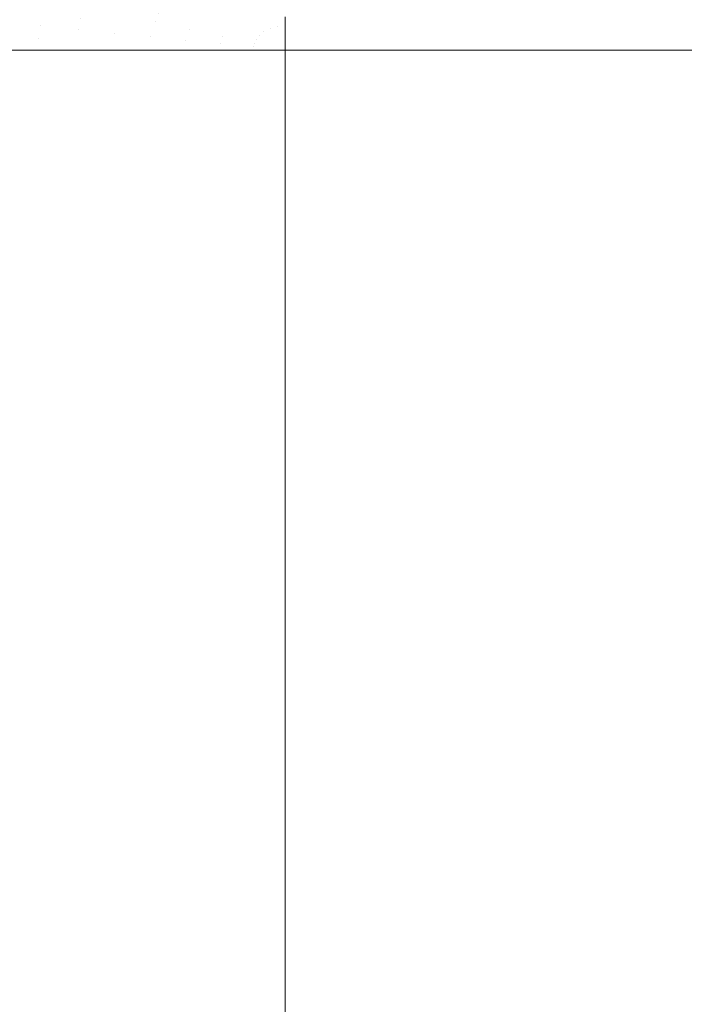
# Model space of a CAD drawing. Header units: centimetres. Extents: x -35.1 to 36.2, y 3.4 to 5.2.
# Tile 54 of 256: x -34.9876 to -34.9005, y 4.9752 to 5.1042. Entities that reach past the tile are written whole.
import ezdxf

# ---------------------------------------------------------------- set-up
doc = ezdxf.new("R2010")
doc.units = ezdxf.units.CM
doc.header["$LTSCALE"] = 2.54
doc.layers.add('Lucido design-1', color=7, linetype='Continuous')

# ---------------------------------------------------------------- blocks, each defined once
blk = doc.blocks.new('Gruppo-4-1')
at = {"color": 7, "linetype": 'Continuous', "lineweight": 9}
for points, invisible_edges in [([(-34.96981, 5.10393, -1872.2164), (-34.96873, 5.10603, -1872.2164), (-34.973, 5.10759, -1872.21694), (-34.97378, 5.10624, -1872.21694)], 15), ([(-34.96327, 5.1061, -1872.216), (-34.95966, 5.10408, -1872.21572), (-34.95844, 5.10507, -1872.21572), (-34.9614, 5.1076, -1872.216)], 15), ([(-34.9614, 5.1076, -1873.01503), (-34.95844, 5.10507, -1873.01531), (-34.95966, 5.10408, -1873.01531), (-34.96327, 5.1061, -1873.01503)], 15), ([(-34.98943, 5.10594, -1872.21951), (-34.98989, 5.10393, -1872.21951), (-34.98485, 5.10342, -1872.21849), (-34.98445, 5.10517, -1872.21849)], 15), ([(-34.98445, 5.10517, -1873.01254), (-34.98485, 5.10342, -1873.01254), (-34.98989, 5.10393, -1873.01151), (-34.98943, 5.10594, -1873.01151)], 15), ([(-34.97508, 5.10245, -1872.21694), (-34.97438, 5.10492, -1872.21694), (-34.97905, 5.10594, -1872.21763), (-34.97957, 5.1044, -1872.21763)], 15), ([(-34.97957, 5.1044, -1873.0134), (-34.97905, 5.10594, -1873.0134), (-34.97438, 5.10492, -1873.01409), (-34.97508, 5.10245, -1873.01409)], 15), ([(-34.97378, 5.10624, -1872.21694), (-34.97438, 5.10492, -1872.21694), (-34.96981, 5.10393, -1872.2164)], 11), ([(-34.97378, 5.10624, -1873.01409), (-34.96935, 5.10497, -1873.01463), (-34.96981, 5.10393, -1873.01463), (-34.97438, 5.10492, -1873.01409)], 15), ([(-34.96456, 5.10451, -1872.216), (-34.96873, 5.10603, -1872.2164), (-34.96981, 5.10393, -1872.2164), (-34.96537, 5.10296, -1872.216)], 15), ([(-34.96935, 5.10497, -1873.01463), (-34.96873, 5.10603, -1873.01463), (-34.96456, 5.10451, -1873.01503), (-34.96537, 5.10296, -1873.01503)], 15), ([(-34.96456, 5.10451, -1872.216), (-34.96052, 5.10304, -1872.21572), (-34.95966, 5.10408, -1872.21572), (-34.96327, 5.1061, -1872.216)], 15), ([(-34.96327, 5.1061, -1873.01503), (-34.95966, 5.10408, -1873.01531), (-34.96052, 5.10304, -1873.01531), (-34.96456, 5.10451, -1873.01503)], 15), ([(-34.95476, 5.10301, -1872.21556), (-34.95682, 5.1059, -1872.21572), (-34.95844, 5.10507, -1872.21572), (-34.95556, 5.1026, -1872.21556)], 15), ([(-34.95556, 5.1026, -1873.01546), (-34.95844, 5.10507, -1873.01531), (-34.95682, 5.1059, -1873.01531), (-34.95476, 5.10301, -1873.01546)], 15), ([(-34.95381, 5.10329, -1872.21556), (-34.95489, 5.10646, -1872.21572), (-34.95682, 5.1059, -1872.21572), (-34.95476, 5.10301, -1872.21556)], 15), ([(-34.95476, 5.10301, -1873.01546), (-34.95682, 5.1059, -1873.01531), (-34.95489, 5.10646, -1873.01531), (-34.95381, 5.10329, -1873.01546)], 15), ([(-34.95277, 5.10457, -1872.21561), (-34.95489, 5.10646, -1872.21572), (-34.95381, 5.10329, -1872.21556)], 11), ([(-34.95381, 5.10329, -1873.01546), (-34.95489, 5.10646, -1873.01531), (-34.95277, 5.10457, -1873.01542)], 11), ([(-34.98445, 5.10517, -1872.21849), (-34.98485, 5.10342, -1872.21849), (-34.97991, 5.10293, -1872.21763), (-34.97957, 5.1044, -1872.21763)], 15), ([(-34.97957, 5.1044, -1873.0134), (-34.97991, 5.10293, -1873.0134), (-34.98485, 5.10342, -1873.01254), (-34.98445, 5.10517, -1873.01254)], 15), ([(-34.97957, 5.1044, -1872.21763), (-34.97991, 5.10293, -1872.21763), (-34.97508, 5.10245, -1872.21694)], 11), ([(-34.97508, 5.10245, -1873.01409), (-34.97991, 5.10293, -1873.0134), (-34.97957, 5.1044, -1873.0134)], 11), ([(-34.97508, 5.10245, -1872.21694), (-34.97037, 5.10197, -1872.2164), (-34.96981, 5.10393, -1872.2164), (-34.97438, 5.10492, -1872.21694)], 15), ([(-34.97438, 5.10492, -1873.01409), (-34.96981, 5.10393, -1873.01463), (-34.97037, 5.10197, -1873.01463), (-34.97508, 5.10245, -1873.01409)], 15), ([(-34.96537, 5.10296, -1873.01503), (-34.96981, 5.10393, -1873.01463), (-34.96935, 5.10497, -1873.01463)], 11), ([(-34.96537, 5.10296, -1872.216), (-34.96104, 5.10202, -1872.21572), (-34.96052, 5.10304, -1872.21572), (-34.96456, 5.10451, -1872.216)], 15), ([(-34.96456, 5.10451, -1873.01503), (-34.96052, 5.10304, -1873.01531), (-34.96104, 5.10202, -1873.01531), (-34.96537, 5.10296, -1873.01503)], 15), ([(-34.95616, 5.10212, -1872.21556), (-34.95966, 5.10408, -1872.21572), (-34.96052, 5.10304, -1872.21572), (-34.95658, 5.1016, -1872.21556)], 15), ([(-34.95658, 5.1016, -1873.01546), (-34.96052, 5.10304, -1873.01531), (-34.95966, 5.10408, -1873.01531), (-34.95616, 5.10212, -1873.01546)], 15), ([(-34.95556, 5.1026, -1872.21556), (-34.95844, 5.10507, -1872.21572), (-34.95966, 5.10408, -1872.21572), (-34.95616, 5.10212, -1872.21556)], 15), ([(-34.95616, 5.10212, -1873.01546), (-34.95966, 5.10408, -1873.01531), (-34.95844, 5.10507, -1873.01531), (-34.95556, 5.1026, -1873.01546)], 15), ([(-34.95381, 5.10329, -1872.21556), (-34.95277, 5.10339, -1872.21558), (-34.95277, 5.10457, -1872.21561)], 9), ([(-34.95277, 5.10457, -1873.01542), (-34.95277, 5.10339, -1873.01544), (-34.95381, 5.10329, -1873.01546)], 10), ([(36.07969, 5.10339, -1872.21558), (36.07969, 5.10457, -1872.21561), (-34.95277, 5.10457, -1872.21561), (-34.95277, 5.10339, -1872.21558)], 10), ([(-34.95277, 5.10339, -1873.01544), (-34.95277, 5.10457, -1873.01542), (-11.27528, 5.10457, -1873.01542), (-11.27528, 5.10339, -1873.01544)], 10), ([(-34.98507, 5.10177, -1872.21849), (-34.98485, 5.10342, -1872.21849), (-34.98989, 5.10393, -1872.21951), (-34.99014, 5.10202, -1872.21951)], 15), ([(-34.99014, 5.10202, -1873.01151), (-34.98989, 5.10393, -1873.01151), (-34.98485, 5.10342, -1873.01254), (-34.98507, 5.10177, -1873.01254)], 15), ([(-34.98466, 5.10021, -1872.2184), (-34.98485, 5.10342, -1872.21849), (-34.98507, 5.10177, -1872.21849)], 11), ([(-34.98507, 5.10177, -1873.01254), (-34.98485, 5.10342, -1873.01254), (-34.98466, 5.10021, -1873.01263)], 11), ([(-34.98485, 5.10342, -1872.21849), (-34.98466, 5.10021, -1872.2184), (-34.98015, 5.10021, -1872.21766)], 9), ([(-34.98015, 5.10021, -1872.21766), (-34.97991, 5.10293, -1872.21763), (-34.98485, 5.10342, -1872.21849)], 11), ([(-34.98485, 5.10342, -1873.01254), (-34.97991, 5.10293, -1873.0134), (-34.98015, 5.10021, -1873.01337)], 11), ([(-34.98015, 5.10021, -1873.01337), (-34.98466, 5.10021, -1873.01263), (-34.98485, 5.10342, -1873.01254)], 10), ([(-34.97991, 5.10293, -1872.21763), (-34.98015, 5.10021, -1872.21766), (-34.97791, 5.10021, -1872.2173)], 9), ([(-34.97791, 5.10021, -1873.01373), (-34.98015, 5.10021, -1873.01337), (-34.97991, 5.10293, -1873.0134)], 10), ([(-34.97508, 5.10245, -1872.21694), (-34.97991, 5.10293, -1872.21763), (-34.97791, 5.10021, -1872.2173)], 11), ([(-34.97791, 5.10021, -1873.01373), (-34.97991, 5.10293, -1873.0134), (-34.97508, 5.10245, -1873.01409)], 11), ([(-34.96537, 5.10296, -1872.216), (-34.96981, 5.10393, -1872.2164), (-34.97037, 5.10197, -1872.2164)], 11), ([(-34.96578, 5.10151, -1873.01503), (-34.97037, 5.10197, -1873.01463), (-34.96981, 5.10393, -1873.01463), (-34.96537, 5.10296, -1873.01503)], 15), ([(-34.97037, 5.10197, -1872.2164), (-34.96589, 5.10021, -1872.21602), (-34.96537, 5.10296, -1872.216)], 11), ([(-34.96537, 5.10296, -1872.216), (-34.96589, 5.10021, -1872.21602), (-34.96408, 5.10021, -1872.21587)], 9), ([(-34.96537, 5.10296, -1873.01503), (-34.96104, 5.10202, -1873.01531), (-34.96131, 5.10107, -1873.01531), (-34.96578, 5.10151, -1873.01503)], 15), ([(-34.96104, 5.10202, -1872.21572), (-34.96537, 5.10296, -1872.216), (-34.96408, 5.10021, -1872.21587)], 11), ([(-34.95658, 5.1016, -1872.21556), (-34.96052, 5.10304, -1872.21572), (-34.96104, 5.10202, -1872.21572), (-34.95684, 5.1011, -1872.21556)], 15), ([(-34.95684, 5.1011, -1873.01546), (-34.96104, 5.10202, -1873.01531), (-34.96052, 5.10304, -1873.01531), (-34.95658, 5.1016, -1873.01546)], 15), ([(-34.95556, 5.1026, -1872.21556), (-34.95277, 5.10021, -1872.21551), (-34.95476, 5.10301, -1872.21556)], 11), ([(-34.95476, 5.10301, -1873.01546), (-34.95277, 5.10021, -1873.01551), (-34.95556, 5.1026, -1873.01546)], 11), ([(-34.95476, 5.10301, -1872.21556), (-34.95277, 5.10021, -1872.21551), (-34.95381, 5.10329, -1872.21556)], 11), ([(-34.95381, 5.10329, -1873.01546), (-34.95277, 5.10021, -1873.01551), (-34.95476, 5.10301, -1873.01546)], 11), ([(-34.95381, 5.10329, -1872.21556), (-34.95277, 5.10021, -1872.21551), (-34.95277, 5.10339, -1872.21558)], 9), ([(-34.95277, 5.10339, -1873.01544), (-34.95277, 5.10021, -1873.01551), (-34.95381, 5.10329, -1873.01546)], 10), ([(-34.95277, 5.10339, -1872.21558), (-34.95277, 5.10021, -1872.21551), (36.07969, 5.10021, -1872.21551), (36.07969, 5.10339, -1872.21558)], 8), ([(-11.27528, 5.10339, -1873.01544), (-11.27528, 5.10021, -1873.01551), (-34.95277, 5.10021, -1873.01551), (-34.95277, 5.10339, -1873.01544)], 8), ([(-34.98507, 5.10177, -1873.01254), (-34.98513, 5.10021, -1873.01253), (-34.99125, 5.10021, -1873.01129), (-34.99014, 5.10202, -1873.01151)], 13), ([(-34.99014, 5.10202, -1872.21951), (-34.99022, 5.10021, -1872.21953), (-34.98513, 5.10021, -1872.21849), (-34.98507, 5.10177, -1872.21849)], 13), ([(-34.98507, 5.10177, -1872.21849), (-34.98513, 5.10021, -1872.21849), (-34.98466, 5.10021, -1872.2184)], 9), ([(-34.98466, 5.10021, -1873.01263), (-34.98513, 5.10021, -1873.01253), (-34.98507, 5.10177, -1873.01254)], 10), ([(-34.97791, 5.10021, -1872.2173), (-34.97527, 5.10021, -1872.21697), (-34.97508, 5.10245, -1872.21694)], 10), ([(-34.97508, 5.10245, -1873.01409), (-34.97527, 5.10021, -1873.01406), (-34.97791, 5.10021, -1873.01373)], 9), ([(-34.97508, 5.10245, -1872.21694), (-34.97527, 5.10021, -1872.21697), (-34.97104, 5.10021, -1872.21645)], 9), ([(-34.97104, 5.10021, -1873.01458), (-34.97527, 5.10021, -1873.01406), (-34.97508, 5.10245, -1873.01409)], 10), ([(-34.97104, 5.10021, -1872.21645), (-34.97037, 5.10197, -1872.2164), (-34.97508, 5.10245, -1872.21694)], 11), ([(-34.97508, 5.10245, -1873.01409), (-34.97037, 5.10197, -1873.01463), (-34.97104, 5.10021, -1873.01458)], 11), ([(-34.97104, 5.10021, -1872.21645), (-34.97052, 5.10021, -1872.21641), (-34.97037, 5.10197, -1872.2164)], 10), ([(-34.97104, 5.10021, -1873.01458), (-34.97037, 5.10197, -1873.01463), (-34.96578, 5.10151, -1873.01503)], 11), ([(-34.96578, 5.10151, -1873.01503), (-34.96408, 5.10021, -1873.01516), (-34.97104, 5.10021, -1873.01458)], 9), ([(-34.97037, 5.10197, -1872.2164), (-34.97052, 5.10021, -1872.21641), (-34.96589, 5.10021, -1872.21602)], 9), ([(-34.96408, 5.10021, -1873.01516), (-34.96578, 5.10151, -1873.01503), (-34.96131, 5.10107, -1873.01531)], 11), ([(-34.96408, 5.10021, -1872.21587), (-34.96139, 5.10021, -1872.21575), (-34.96104, 5.10202, -1872.21572)], 10), ([(-34.96104, 5.10202, -1872.21572), (-34.96139, 5.10021, -1872.21575), (-34.95706, 5.10021, -1872.21557)], 9), ([(-34.95697, 5.10063, -1873.01546), (-34.96131, 5.10107, -1873.01531), (-34.96104, 5.10202, -1873.01531), (-34.95684, 5.1011, -1873.01546)], 15), ([(-34.95706, 5.10021, -1872.21557), (-34.95684, 5.1011, -1872.21556), (-34.96104, 5.10202, -1872.21572)], 11), ([(-34.95684, 5.1011, -1872.21556), (-34.95277, 5.10021, -1872.21551), (-34.95658, 5.1016, -1872.21556)], 11), ([(-34.95658, 5.1016, -1873.01546), (-34.95277, 5.10021, -1873.01551), (-34.95684, 5.1011, -1873.01546)], 11), ([(-34.95658, 5.1016, -1872.21556), (-34.95277, 5.10021, -1872.21551), (-34.95616, 5.10212, -1872.21556)], 11), ([(-34.95616, 5.10212, -1873.01546), (-34.95277, 5.10021, -1873.01551), (-34.95658, 5.1016, -1873.01546)], 11), ([(-34.95616, 5.10212, -1872.21556), (-34.95277, 5.10021, -1872.21551), (-34.95556, 5.1026, -1872.21556)], 11), ([(-34.95556, 5.1026, -1873.01546), (-34.95277, 5.10021, -1873.01551), (-34.95616, 5.10212, -1873.01546)], 11), ([(-34.98513, 3.50021, -1873.01253), (-34.99125, 3.50021, -1873.01129), (-34.99125, 5.10021, -1873.01129), (-34.98513, 5.10021, -1873.01253)], 10), ([(-34.99022, 3.50021, -1872.21953), (-34.98513, 3.50021, -1872.21849), (-34.98513, 5.10021, -1872.21849), (-34.99022, 5.10021, -1872.21953)], 10), ([(-34.98513, 3.50021, -1872.21849), (-34.98466, 3.50021, -1872.2184), (-34.98466, 5.10021, -1872.2184), (-34.98513, 5.10021, -1872.21849)], 10), ([(-34.98513, 5.10021, -1873.01253), (-34.98466, 5.10021, -1873.01263), (-34.98466, 3.50021, -1873.01263), (-34.98513, 3.50021, -1873.01253)], 10), ([(-34.98015, 5.10021, -1872.21766), (-34.98466, 5.10021, -1872.2184), (-34.98466, 3.50021, -1872.2184), (-34.98015, 3.50021, -1872.21766)], 10), ([(-34.98015, 3.50021, -1873.01337), (-34.98466, 3.50021, -1873.01263), (-34.98466, 5.10021, -1873.01263), (-34.98015, 5.10021, -1873.01337)], 10), ([(-34.98015, 3.50021, -1872.21766), (-34.97791, 3.50021, -1872.2173), (-34.97791, 5.10021, -1872.2173), (-34.98015, 5.10021, -1872.21766)], 10), ([(-34.98015, 5.10021, -1873.01337), (-34.97791, 5.10021, -1873.01373), (-34.97791, 3.50021, -1873.01373), (-34.98015, 3.50021, -1873.01337)], 10), ([(-34.97527, 5.10021, -1872.21697), (-34.97791, 5.10021, -1872.2173), (-34.97791, 3.50021, -1872.2173), (-34.97527, 3.50021, -1872.21697)], 10), ([(-34.97527, 3.50021, -1873.01406), (-34.97791, 3.50021, -1873.01373), (-34.97791, 5.10021, -1873.01373), (-34.97527, 5.10021, -1873.01406)], 10), ([(-34.97527, 3.50021, -1872.21697), (-34.97104, 3.50021, -1872.21645), (-34.97104, 5.10021, -1872.21645), (-34.97527, 5.10021, -1872.21697)], 10), ([(-34.97527, 5.10021, -1873.01406), (-34.97104, 5.10021, -1873.01458), (-34.97104, 3.50021, -1873.01458), (-34.97527, 3.50021, -1873.01406)], 10), ([(-34.96589, 5.10021, -1872.21602), (-34.97052, 5.10021, -1872.21641), (-34.97104, 3.50021, -1872.21645), (-34.96589, 3.50021, -1872.21602)], 10), ([(-34.97052, 5.10021, -1872.21641), (-34.97104, 5.10021, -1872.21645), (-34.97104, 3.50021, -1872.21645)], 10), ([(-34.97104, 5.10021, -1873.01458), (-34.96408, 5.10021, -1873.01516), (-34.96408, 3.50021, -1873.01516), (-34.96589, 3.50021, -1873.01501)], 10), ([(-34.96589, 3.50021, -1873.01501), (-34.97052, 3.50021, -1873.01462), (-34.97104, 5.10021, -1873.01458)], 10), ([(-34.97052, 3.50021, -1873.01462), (-34.97104, 3.50021, -1873.01458), (-34.97104, 5.10021, -1873.01458)], 10), ([(-34.96589, 3.50021, -1872.21602), (-34.96408, 3.50021, -1872.21587), (-34.96408, 5.10021, -1872.21587), (-34.96589, 5.10021, -1872.21602)], 10), ([(-34.96131, 5.10107, -1873.01531), (-34.96139, 5.10021, -1873.01527), (-34.96408, 5.10021, -1873.01516)], 9), ([(-34.96139, 5.10021, -1872.21575), (-34.96408, 5.10021, -1872.21587), (-34.96408, 3.50021, -1872.21587), (-34.96139, 3.50021, -1872.21575)], 10), ([(-34.96139, 3.50021, -1873.01527), (-34.96408, 3.50021, -1873.01516), (-34.96408, 5.10021, -1873.01516), (-34.96139, 5.10021, -1873.01527)], 10), ([(-34.95706, 5.10021, -1873.01546), (-34.96139, 5.10021, -1873.01527), (-34.96131, 5.10107, -1873.01531)], 10), ([(-34.96139, 3.50021, -1872.21575), (-34.95706, 3.50021, -1872.21557), (-34.95706, 5.10021, -1872.21557), (-34.96139, 5.10021, -1872.21575)], 10), ([(-34.96139, 5.10021, -1873.01527), (-34.95706, 5.10021, -1873.01546), (-34.95706, 3.50021, -1873.01546), (-34.96139, 3.50021, -1873.01527)], 10), ([(-34.96131, 5.10107, -1873.01531), (-34.95697, 5.10063, -1873.01546), (-34.95706, 5.10021, -1873.01546)], 11), ([(-34.95706, 5.10021, -1872.21557), (-34.95701, 5.10021, -1872.21557), (-34.95684, 5.1011, -1872.21556)], 10), ([(-34.95697, 5.10063, -1873.01546), (-34.95701, 5.10021, -1873.01546), (-34.95706, 5.10021, -1873.01546)], 9), ([(-34.95701, 5.10021, -1872.21557), (-34.95706, 5.10021, -1872.21557), (-34.95706, 3.50021, -1872.21557), (-34.95701, 3.50021, -1872.21557)], 10), ([(-34.95701, 3.50021, -1873.01546), (-34.95706, 3.50021, -1873.01546), (-34.95706, 5.10021, -1873.01546), (-34.95701, 5.10021, -1873.01546)], 10), ([(-34.95701, 5.10021, -1872.21557), (-34.95277, 5.10021, -1872.21551), (-34.95684, 5.1011, -1872.21556)], 10), ([(-34.95697, 5.10063, -1873.01546), (-34.95277, 5.10021, -1873.01551), (-34.95701, 5.10021, -1873.01546)], 9), ([(-34.95701, 3.50021, -1872.21557), (-34.95277, 3.50021, -1872.21551), (-34.95277, 5.10021, -1872.21551), (-34.95701, 5.10021, -1872.21557)], 8), ([(-34.95701, 5.10021, -1873.01546), (-34.95277, 5.10021, -1873.01551), (-34.95277, 3.50021, -1873.01551), (-34.95701, 3.50021, -1873.01546)], 8), ([(-34.95684, 5.1011, -1873.01546), (-34.95277, 5.10021, -1873.01551), (-34.95697, 5.10063, -1873.01546)], 11), ([(-34.95277, 3.50021, -1873.01551), (-11.27528, 5.10021, -1873.01551), (-11.27528, 3.90021, -1873.01551)], 9), ([(-34.95277, 3.50021, -1873.01551), (-34.95277, 5.10021, -1873.01551), (-11.27528, 5.10021, -1873.01551)], 8)]:
    blk.add_3dface(points, dxfattribs=dict(at, invisible_edges=invisible_edges))
blk.add_3dface([(-34.95277, 5.10021, -1872.21551), (-34.95277, 3.50021, -1872.21551), (36.07969, 3.50021, -1872.21551), (36.07969, 5.10021, -1872.21551)], dxfattribs=at)

msp = doc.modelspace()

# ---------------------------------------------------------------- block references
at = {"layer": 'Lucido design-1', "color": 7}
msp.add_blockref('Gruppo-4-1', (0, 0), dxfattribs=at)

doc.saveas('drawing.dxf')
